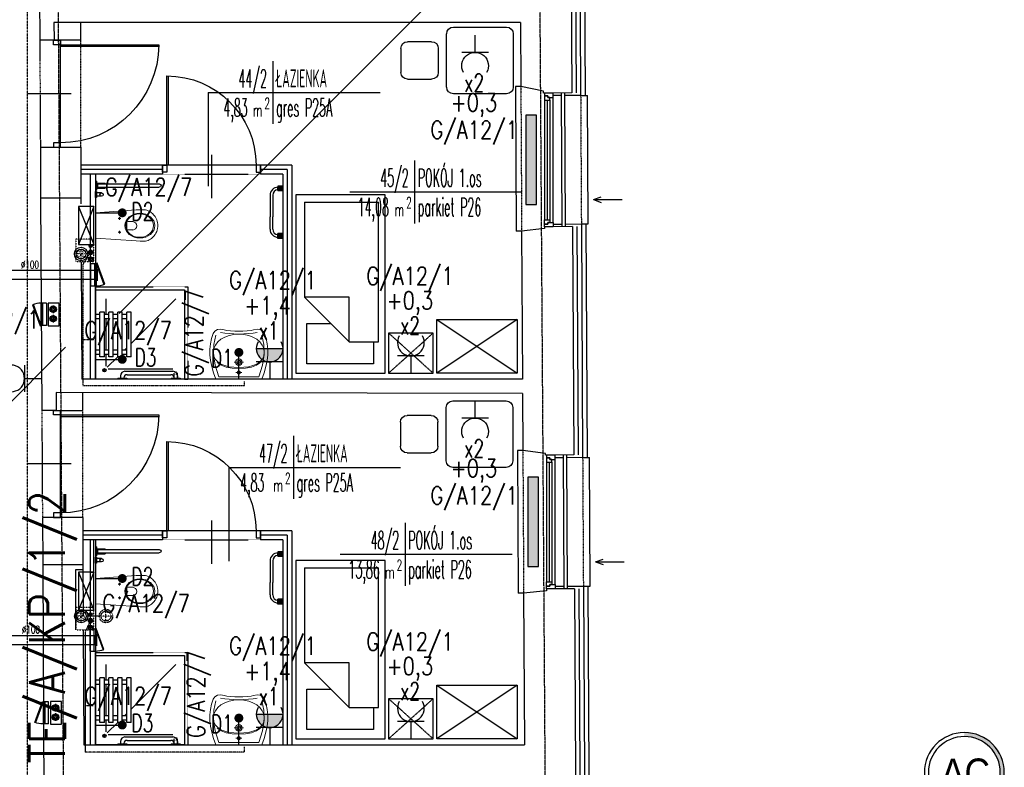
# Model space of a CAD drawing. Header units: inches. Extents: x -145354 to -97635, y 38777 to 78670.
# Tile 157 of 231: x -139025 to -137921, y 59062 to 59901. Entities that reach past the tile are written whole.
import ezdxf
from ezdxf.enums import TextEntityAlignment as Align

# ---------------------------------------------------------------- set-up
doc = ezdxf.new("R2010")
doc.units = ezdxf.units.IN
doc.header["$MEASUREMENT"] = 0
for name, pattern in [('00-inst$0$DASHDOT', [1, 0.5, -0.25, 0, -0.25]), ('CENTER', [2, 1.25, -0.25, 0.25, -0.25]), ('DASHDOT', [1, 0.5, -0.25, 0, -0.25]), ('DASHED', [0.75, 0.5, -0.25]), ('DASHED2', [0.375, 0.25, -0.125]), ('DIVIDE', [31.75, 12.7, -6.35, 0, -6.35, 0, -6.35])]:
    doc.linetypes.add(name, pattern=pattern)
doc.layers.get('0').update_dxf_attribs({"color": 101})
for name, color, linetype in [('Drz---drzwi', 5, 'Continuous'), ('E-OPIS_POM', 6, 'Continuous'), ('E35', 6, 'Continuous'), ('E50', 3, 'Continuous'), ('Fas-balustrada-widok', 64, 'Continuous'), ('Ins-kan', 54, 'Continuous'), ('Ins-went', 141, 'Continuous'), ('Ins-went-opis', 141, 'Continuous'), ('Ins-wod', 152, 'Continuous'), ('Mco-piony', 10, 'Continuous'), ('Mks-podwieszona', 230, 'DASHED'), ('Mw-wc-rury', 160, 'DASHDOT'), ('Mwk-odnośniki', 8, 'Continuous'), ('Okn---okna', 5, 'Continuous'), ('Os-osie glowne', 8, 'CENTER'), ('Os-osie-opis', 8, 'Continuous'), ('piony_K_nr', 240, 'Continuous'), ('Sc-cegla pelna', 32, 'Continuous'), ('Sc-gazobeton', 45, 'Continuous'), ('Sc-gk', 120, 'Continuous'), ('Sc-gk-hatch', 8, 'Continuous'), ('Sc-izolacja term-obrys', 132, 'Continuous'), ('Sc-izolacja term-styropian', 151, 'STYROPIAN-KA'), ('Sc-nad', 5, 'DASHED2'), ('Sc-nadproza kon', 5, 'DASHED2'), ('stelaż_wc', 64, 'Continuous'), ('Suf-widok', 8, 'Continuous'), ('W-idok', 9, 'Continuous'), ('W-otwor-strop', 126, 'Continuous'), ('Wyp-grzejniki', 56, 'Continuous'), ('Wyp-meble', 155, 'Continuous'), ('Wyp-sanitar', 131, 'Continuous')]:
    doc.layers.add(name, color=color, linetype=linetype)
doc.styles.add('dwg_opis duży', font='ARIAL.TTF', dxfattribs={"width": 0.9})
doc.styles.add('KA wymiar', font='romans.shx', dxfattribs={"width": 0.6})
doc.styles.add('ROMANS', font='romans', dxfattribs={"width": 0.85})
doc.styles.add('tab-bud$0$ROMANS', font='romans', dxfattribs={"width": 0.7})
doc.styles.add('TYTUL2', font='ARIAL.TTF')
doc.linetypes.add('BATTING', pattern='A,0.0001,-0.1,[134,ltypeshp.shx,S=0.1,R=0,X=-0.1,Y=0],-0.2,[134,ltypeshp.shx,S=0.1,R=180,X=0.1,Y=0],-0.1', length=0.4001)
doc.linetypes.add('STYROPIAN-KA', pattern='A,0.0001,-0.1,[135,ltypeshp.shx,S=0.1,R=0,X=-0.1,Y=0],0,[135,ltypeshp.shx,S=0.1,R=180,X=0.1,Y=0],-0.1', length=0.2001)

# ---------------------------------------------------------------- blocks, each defined once
blk = doc.blocks.new('pow')
for p, q in [((0, 0.523), (0, -0.523)), ((-1.075, 0), (1.78, 0))]:
    blk.add_line(p, q)
at = {"style": 'KA wymiar', "width": 0.6}
for s, height, p in [('2', 0.18, (-0.139, -0.27)), ('m', 0.21, (-0.333, -0.401))]:
    blk.add_text(s, height=height, dxfattribs=at).set_placement(p)
at = {"style": 'KA wymiar'}
for tag, width, p in [('01', 0.7, (-0.131, 0.084)), ('000.00', 0.6, (-0.364, -0.401))]:
    blk.add_attdef(tag, text='', height=0.3, dxfattribs=dict(at, width=width)).set_placement(p, align=Align.RIGHT)
blk.add_attdef('POMIESZCZENIE', (0.071, 0.084), '', height=0.3, dxfattribs=at)
at = {"style": 'KA wymiar', "width": 0.8}
blk.add_attdef('POSADZKA', (0.071, -0.401), '', height=0.3, dxfattribs=at)
blk = doc.blocks.new('g2')
at = {"layer": 'E35'}
blk.add_line((15, 19.3), (-15, 19.3), dxfattribs=at)
blk.add_arc((0, 34.3), 15, 150, 30, dxfattribs=at)
at = {"layer": 'E50'}
blk.add_line((0, 19.3), (0, 0), dxfattribs=at)
blk = doc.blocks.new('G1')
at = {"layer": 'E35'}
blk.add_hatch(color=256, dxfattribs=at).paths.add_polyline_path([(10, 22.85), (-10, 22.85, 1)])
for p, q in [((-10, 22.85), (10, 22.85)), ((10, 12.85), (-10, 12.85))]:
    blk.add_line(p, q, dxfattribs=at)
blk.add_arc((0, 22.85), 10, 150, 30, dxfattribs=at)
at = {"layer": 'E50'}
blk.add_line((0, 12.85), (0, 0), dxfattribs=at)
blk = doc.blocks.new('loz033')
blk.add_lwpolyline([(0, 200), (100, 200), (100, 0), (0, 0)], close=True)
for points in [[(87, 164.8), (87, 189.4), (12.4, 189.4), (12.4, 144.4), (39.4, 144.4)], [(9.8, 114.8), (59.8, 164.8)], [(59.8, 164.8), (59.8, 114.8), (9.8, 114.8)], [(59.8, 164.8), (92.6, 164.8), (92.6, 8.3)], [(9.8, 8.3), (9.8, 114.8)], [(9.8, 8.3), (92.6, 8.3)]]:
    blk.add_lwpolyline(points)
blk = doc.blocks.new('_szafka_nocna')
blk.add_lwpolyline([(-25, 0), (25, 0), (25, -45), (-25, -45)], close=True)
at = {"linetype": 'DASHED2'}
for points in [[(25, 0), (-25, -45)], [(-25, 0), (25, -45)]]:
    blk.add_lwpolyline(points, dxfattribs=at)
blk = doc.blocks.new('_0630_szafa_1os')
blk.add_lwpolyline([(-90, 0), (-90, -60), (0, -60), (0, 0)], close=True)
for points in [[(-90, 0), (0, -60)], [(0, 0), (-90, -60)]]:
    blk.add_lwpolyline(points)
blk = doc.blocks.new('_0630_stolik_wyposazenie')
for p, q in [((-7.5, 37.3), (-67.2, 37.3)), ((-74.7, 29.9), (-74.7, -29.9)), ((0, -29.9), (0, 29.9)), ((-126, -13.5), (-126, 13.5)), ((-118.5, 21), (-91.5, 21)), ((-84, 13.5), (-84, -13.5)), ((-91.5, -21), (-118.5, -21)), ((-67.2, -37.3), (-7.5, -37.3))]:
    blk.add_line(p, q)
for centre, start, end in [((-67.2, 29.9), 90, 180), ((-7.5, 29.9), 0, 90), ((-118.5, 13.5), 90, 180), ((-91.5, 13.5), 0, 90), ((-118.5, -13.5), 180, 270), ((-91.5, -13.5), 270, 0), ((-67.2, -29.9), 180, 270), ((-7.5, -29.9), 270, 0)]:
    blk.add_arc(centre, 7.47, start, end)
blk = doc.blocks.new('_0630_BRODZIK_NIEPELNOSPRAWNI')
for p, q in [((27.5, -5), (27.5, 0)), ((32.5, -5), (32.5, 0)), ((25, -10), (25, -5)), ((25, -5), (75, -5)), ((25, -10), (75, -10)), ((27.5, -15), (27.5, -10)), ((32.5, -15), (32.5, -10)), ((67.5, -5), (67.5, 0)), ((67.5, -15), (67.5, -10)), ((72.5, -5), (72.5, 0)), ((72.5, -15), (72.5, -10)), ((75, -10), (75, -5)), ((11.2, -86.7), (11.2, -14.3)), ((25, -25), (13.3, -13.3)), ((27.5, -11.6), (14.6, -11.6)), ((25, -20), (25, -15)), ((25, -15), (75, -15)), ((25, -20), (75, -20)), ((27.5, -25), (27.5, -20)), ((67.5, -11.6), (32.5, -11.6)), ((32.5, -25), (32.5, -20)), ((67.5, -25), (67.5, -20)), ((90, -11.6), (72.5, -11.6)), ((72.5, -25), (72.5, -20)), ((75, -20), (75, -15)), ((1, -25), (0, -25)), ((1, -25), (1, -35)), ((3.8, -28.1), (1, -28.1)), ((1.5, -31.9), (1, -31.9)), ((8.8, -33.1), (8.8, -86.9)), ((25, -30), (25, -25)), ((25, -25), (75, -25)), ((25, -30), (75, -30)), ((27.5, -35), (27.5, -30)), ((32.5, -35), (32.5, -30)), ((32.5, -35), (32.5, -30)), ((32.5, -32.5), (32.5, -32.5)), ((35, -35), (32.5, -32.5)), ((67.5, -35), (67.5, -30)), ((72.5, -35), (72.5, -30)), ((75, -30), (75, -25)), ((1, -35), (0, -35)), ((5, -35.4), (5, -84.6)), ((25, -40), (25, -35)), ((25, -35), (75, -35)), ((25, -40), (75, -40)), ((90, -90), (40, -40)), ((75, -40), (75, -35)), ((1, -85), (0, -85)), ((1, -85), (1, -95)), ((1, -88.1), (6.9, -88.1)), ((1.5, -88.1), (1, -88.1)), ((1, -91.9), (6.9, -91.9)), ((3.8, -91.9), (1, -91.9))]:
    blk.add_line(p, q)
blk.add_lwpolyline([(0, 0), (100, 0), (100, -100), (0, -100)], close=True)
at = {"linetype": 'DASHED', "ltscale": 0.5}
blk.add_lwpolyline([(103.5, 0), (103.5, -103.5), (0, -103.5)], dxfattribs=at)
for points in [[(100, 0), (103.5, 0)], [(1, -95), (0, -95)], [(0, -100), (0, -103.5)]]:
    blk.add_lwpolyline(points)
at = {"const_width": 0.35}
blk.add_lwpolyline([(6.9, -88.1, 1), (6.9, -91.9, 1)], format="xyb", close=True, dxfattribs=at)
for radius in [1.9, 0.901]:
    blk.add_circle((10, -10), radius)
for centre, radius, start, end in [((1.5, -35.4), 3.5, 0, 90), ((3.8, -33.1), 5, 0, 90), ((1.5, -84.6), 3.5, 270, 0), ((3.8, -86.9), 5, 270, 0)]:
    blk.add_arc(centre, radius, start, end)
blk = doc.blocks.new('_0630_UMYWALKA_NIEPEŁNOSPRAWNY')
at = {"lineweight": 0}
for points in [[(0, -54), (4.6, -54), (9.4, -54.3), (13.6, -54.7), (16.5, -55.3), (20.4, -56), (24, -55.6), (26.9, -54), (28.9, -51.1), (30.7, -45.5), (31.9, -39.7), (32.5, -33.6), (32.4, -27.4), (31.7, -20.9), (30.3, -14.2), (28.4, -7.2), (25.8, 0), (0, 0), (-25.8, 0), (-28.4, -7.2), (-30.3, -14.2), (-31.7, -20.9), (-32.4, -27.4), (-32.5, -33.6), (-31.9, -39.7), (-30.7, -45.5), (-28.9, -51.1), (-26.9, -54), (-24, -55.6), (-20.4, -56), (-16.5, -55.3), (-13.6, -54.7), (-9.4, -54.3), (-4.6, -54), (0, -54)], [(0, -5.7), (0.7, -5.9), (1.2, -6.2), (1.6, -6.8), (1.8, -7.5), (1.6, -8.2), (1.2, -8.7), (0.7, -9.1), (0, -9.2), (-0.7, -9.1), (-1.2, -8.7), (-1.6, -8.2), (-1.8, -7.5), (-1.6, -6.8), (-1.2, -6.2), (-0.7, -5.9), (0, -5.7)], [(0, -15.3), (1.5, -15.6), (2.7, -16.4), (3.5, -17.6), (3.8, -19), (3.5, -20.5), (2.7, -21.7), (1.5, -22.5), (0, -22.8), (-1.5, -22.5), (-2.7, -21.7), (-3.5, -20.5), (-3.8, -19), (-3.5, -17.6), (-2.7, -16.4), (-1.5, -15.6), (0, -15.3)], [(0, -16.7), (0.9, -16.9), (1.6, -17.4), (2.1, -18.1), (2.3, -19), (2.1, -19.9), (1.6, -20.6), (0.9, -21.1), (0, -21.3), (-0.9, -21.1), (-1.6, -20.6), (-2.1, -19.9), (-2.3, -19), (-2.1, -18.1), (-1.6, -17.4), (-0.9, -16.9), (0, -16.7)]]:
    blk.add_lwpolyline(points, close=True, dxfattribs=at)
for points in [[(25.7, -49.3), (28.1, -39), (28.5, -27.7), (26.6, -15.6), (22.5, -2.8), (0, -2.8), (-22.5, -2.8), (-26.6, -15.6), (-28.5, -27.7), (-28.1, -39), (-25.7, -49.3)], [(-3.3, -7.5), (3.3, -7.5)], [(0, -10.7), (0, -4.2)], [(-28.4, -30.1), (-27.9, -25.8), (-26.2, -22.2), (-23.5, -19.3), (-20, -16.9), (-15.8, -15.2), (-10.9, -14), (-5.6, -13.3), (0.1, -13), (5.7, -13.3), (11.1, -14), (15.9, -15.2), (20.1, -16.9), (23.6, -19.3), (26.3, -22.2), (28, -25.8), (28.6, -30.1)], [(-24.3, -18.7), (-19.8, -15.7), (-14, -13.6), (-7.3, -12.4), (0.1, -12), (7.4, -12.4), (14.1, -13.6), (19.9, -15.7), (24.4, -18.7)], [(5.3, -19), (-5.3, -19)], [(0, -24.3), (0, -13.8)], [(-28.4, -30.1), (-27.9, -34.4), (-26.2, -38.3), (-23.5, -41.8), (-20, -44.8), (-15.8, -47.2), (-11, -49), (-5.7, -50.2), (0, -50.6), (5.7, -50.2), (11, -49), (15.8, -47.2), (20.1, -44.8), (23.6, -41.8), (26.3, -38.3), (28, -34.4), (28.6, -30.1)], [(20.6, -52.5), (15.9, -51.6), (10.9, -51.1), (5.5, -50.7), (0, -50.5), (-5.5, -50.7), (-10.8, -51.1), (-15.9, -51.6), (-20.6, -52.5)]]:
    blk.add_lwpolyline(points, dxfattribs=at)
at = {"lineweight": 0, "const_width": 0.282}
for points in [[(-0.1, -20.4), (-0.1, -20.4)], [(-0.1, -21.4), (-0.1, -21.4)]]:
    blk.add_lwpolyline(points, dxfattribs=at)
blk = doc.blocks.new('_0630_DRZWI_100')
at = {"ltscale": 25}
for p, q in [((-4, -5), (-4, 0)), ((-4, 0), (-4, -5)), ((4, 0), (-4, 0)), ((4, -5), (4, 0)), ((4, -5), (4, 0)), ((-4, -105), (-4, -5)), ((-4, -5), (4, -5)), ((-15.7, -55), (32.9, -55)), ((-4, -105), (4, -105)), ((-4, -110), (-4, -105)), ((4, -110), (-4, -110)), ((4, -105), (4, -110)), ((4, -105), (4, -110))]:
    blk.add_line(p, q, dxfattribs=at)
at = {"ltscale": 7}
for p, q in [((-4, -5), (-104, -5)), ((-4, -6.8), (-104, -6.8))]:
    blk.add_line(p, q, dxfattribs=at)
blk.add_arc((-4, -5), 100, 180, 270)
blk = doc.blocks.new('_GJKHGJ')
at = {"ltscale": 25}
for p, q in [((-8, -5), (-8, 0)), ((-8, 0), (-8, -5)), ((0, 0), (-8, 0)), ((0, -5), (0, 0)), ((0, -5), (0, 0)), ((-8, -115), (-8, -5)), ((-8, -5), (0, -5)), ((-19.7, -60), (28.9, -60)), ((-8, -115), (0, -115)), ((-8, -120), (-8, -115)), ((0, -120), (-8, -120)), ((0, -115), (0, -120)), ((0, -115), (0, -120))]:
    blk.add_line(p, q, dxfattribs=at)
at = {"ltscale": 7}
for p, q in [((-8, -5), (-118, -5)), ((-8, -6.8), (-118, -6.8))]:
    blk.add_line(p, q, dxfattribs=at)
blk.add_arc((-8, -5), 110, 180, 270)
blk = doc.blocks.new('ramiak_okna')
at = {"layer": 'Okn---okna'}
for p, q in [((145, 10), (5, 10)), ((8, 6), (142, 6)), ((8, 3), (142, 3)), ((8, 0), (142, 0))]:
    blk.add_line(p, q, dxfattribs=at)
for points in [[(5, 10), (0, 10), (0, 0), (3, 0), (3, 4), (5, 4)], [(8, 6), (5, 6), (5, 4), (3, 4), (3, 0), (5, 0), (8, 0)], [(142, 6), (145, 6), (145, 4), (147, 4), (147, 0), (145, 0), (142, 0)], [(145, 10), (150, 10), (150, 0), (147, 0), (147, 4), (145, 4)]]:
    blk.add_lwpolyline(points, close=True, dxfattribs=at)
blk = doc.blocks.new('_gslkflhklgj')
at = {"linetype": '00-inst$0$DASHDOT', "ltscale": 5}
for p, q in [((7.5, 0), (-7.5, 0)), ((0, -7.5), (0, 7.5))]:
    blk.add_line(p, q, dxfattribs=at)
for radius in [7.5, 5.5]:
    blk.add_circle((0, 0), radius)
blk = doc.blocks.new('_0630_WC_NIEPEŁNOSPRAWNY')
at = {"lineweight": 0}
for p, q in [((-14.3, 0), (-17.5, -45.7)), ((-14.3, 0), (14.3, 0)), ((14.3, 0), (17.2, -45.7)), ((-8, -27), (-9.4, -27)), ((-8, -27), (-8, -25.5)), ((-8, -27), (-6.5, -27)), ((-8, -27), (-8, -28.4)), ((7.5, -27), (6.1, -27)), ((7.5, -27), (7.5, -25.5)), ((7.5, -27), (9, -27)), ((7.5, -27), (7.5, -28.4)), ((-4.4, -36.5), (-4.4, -41.8)), ((-3.5, -35.2), (4, -35.2)), ((4.9, -36.5), (4.9, -41.8)), ((-17.5, -45.7), (-17.8, -50.1)), ((-17.8, -50.1), (-17.8, -54.7)), ((-17.8, -54.7), (-17.5, -56.1)), ((17.2, -45.7), (17.5, -50.1)), ((17.5, -50.1), (17.5, -54.7)), ((17.5, -54.7), (17.5, -56.1)), ((-17.5, -56.1), (-17.1, -57.5)), ((-17.1, -57.5), (-16.6, -58.9)), ((-16.6, -58.9), (-16, -60.3)), ((-16, -60.3), (-15.2, -61.6)), ((-15.2, -61.6), (-14.4, -62.8)), ((-14.4, -62.8), (-13.4, -64)), ((-13.4, -64), (-11.8, -65.6)), ((-11.8, -65.6), (-10, -66.9)), ((11.8, -65.6), (10, -66.9)), ((13.4, -64), (11.8, -65.6)), ((14.4, -62.8), (13.4, -64)), ((15.2, -61.6), (14.4, -62.8)), ((16, -60.3), (15.2, -61.6)), ((16.6, -58.9), (16, -60.3)), ((17.1, -57.5), (16.6, -58.9)), ((17.5, -56.1), (17.1, -57.5)), ((-10, -66.9), (-8.7, -67.7)), ((-8.7, -67.7), (-6.5, -68.8)), ((-6.5, -68.8), (-5.1, -69.2)), ((-5.1, -69.2), (-3, -69.7)), ((-3, -69.7), (-1.5, -69.9)), ((-1.5, -69.9), (0, -70)), ((1.5, -69.9), (0, -70)), ((3, -69.7), (1.5, -69.9)), ((5.1, -69.2), (3, -69.7)), ((6.5, -68.8), (5.1, -69.2)), ((8.7, -67.7), (6.5, -68.8)), ((10, -66.9), (8.7, -67.7))]:
    blk.add_line(p, q, dxfattribs=at)
for centre, radius, start, end in [((-3.2, -36.4), 1.2, 102.2339, 185.8899), ((0.3, -41.5), 4.7, 182.8022, 357.1978), ((3.7, -36.4), 1.2, 354.1101, 77.7661)]:
    blk.add_arc(centre, radius, start, end, dxfattribs=at)
for centre, major_axis, ratio in [((0.1, -49.8), (0, -16.8), 0.823529), ((0.1, -49.5), (0, -15.5), 0.845174)]:
    blk.add_ellipse(centre, major_axis=major_axis, ratio=ratio, dxfattribs=at)
for centre in [(-8, -27), (7.5, -27)]:
    blk.add_ellipse(centre, major_axis=(0.599, 0.599), ratio=1, start_param=5.497787, end_param=11.780972, dxfattribs=at)
blk = doc.blocks.new('_0630_BARIERKA_NIEPEŁNOSPRAWNY')
for p, q in [((0, 13.3), (0, 6.7)), ((1, 13.3), (0, 13.3)), ((1, 6.7), (1, 13.3)), ((1, 8.1), (1, 11.9)), ((6.9, 11.9), (1, 11.9)), ((1, 6.7), (0, 6.7)), ((0, -5), (0, 5)), ((6.9, 8.1), (1, 8.1)), ((1, -5), (1, 5)), ((1, 2.9), (11, 2.9)), ((1, 1.9), (71.6, 1.9)), ((1, 0.6), (1, -0.4)), ((2.7, 1.9), (2.7, -1.9)), ((11, 1.9), (11, 2.9)), ((1, -1.9), (71.6, -1.9)), ((1, -1.9), (11, -1.9)), ((1, -2.9), (11, -2.9)), ((11, -1.9), (11, -2.9))]:
    blk.add_line(p, q)
for points in [[(1, 5), (0, 5)], [(1, -5), (0, -5)]]:
    blk.add_lwpolyline(points)
for centre, start, end in [((6.9, 10), 90, 270), ((6.9, 10), 90, 270), ((6.9, 10), 270, 90), ((71.6, 0), 270, 90)]:
    blk.add_arc(centre, 1.9, start, end)
blk = doc.blocks.new('0630_STRZAŁKA')
at = {"ltscale": 0.5}
for points in [[(0, 0), (-3, -8.6)], [(0, 0), (0, -32.4)], [(0, 0), (3, -8.6)]]:
    blk.add_lwpolyline(points, dxfattribs=at)
blk = doc.blocks.new('grzejnik_100')
at = {"layer": 'Wyp-grzejniki'}
h = blk.add_hatch(dxfattribs=at)
h.set_pattern_fill('DOTS', color=256, scale=0.5, style=0)
h.set_pattern_definition([(0, (-77492.90915, 37823.9399), (0.396875, 0.79375), [0, -0.79375])])
h.paths.add_polyline_path([(0, -100), (12, -100), (12, 0), (0, 0)])
blk.add_lwpolyline([(12, 0), (0, 0), (0, -100), (12, -100)], close=True, dxfattribs=at)
blk = doc.blocks.new('_opis_osi')
blk.add_hatch(color=256).paths.add_polyline_path([(32, -32), (28.8, -32, -1), (-28.8, -32), (-32, -32, 1)])
for radius in [32, 28.8]:
    blk.add_circle((0, -32), radius)
at = {"style": 'dwg_opis duży', "width": 0.9}
blk.add_attdef('AXNAMEV', text='', height=22.4, rotation=90, dxfattribs=at).set_placement((0, -32), align=Align.MIDDLE_CENTER)
blk = doc.blocks.new('pco')
at = {"layer": 'Mco-piony', "color": 9, "linetype": 'DASHDOT', "ltscale": 3}
for p, q in [((-2604.8, -19.8), (-2604.8, -8.9)), ((-2599.4, -14.3), (-2610.3, -14.3))]:
    blk.add_line(p, q, dxfattribs=at)
at = {"layer": 'Mco-piony', "color": 9}
blk.add_circle((-2604.8, -14.3), 4.53, dxfattribs=at)
at = {"layer": 'Mco-piony'}
blk.add_circle((-2604.8, -14.3), 3.2, dxfattribs=at)
at = {"layer": 'Mco-piony', "color": 8}
blk.add_circle((-2604.8, -14.3), 2.6, dxfattribs=at)
blk = doc.blocks.new('rewizja')
at = {"layer": 'Wyp-meble'}
for p, q in [((-25, 6), (-25, 0)), ((-25, 6), (0, 6)), ((-25, 4), (-25, 2)), ((0, 2), (-25, 2)), ((0, 6), (0, 0)), ((0, 0), (-25, 0))]:
    blk.add_line(p, q, dxfattribs=at)
blk.add_lwpolyline([(-23.2, -9.5), (0.3, -0.9), (0, 0), (-23.5, -8.6)], close=True, dxfattribs=at)
blk.add_arc((0, 0), 25, 180, 202.2924, dxfattribs=at)
blk = doc.blocks.new('pion_woda')
at = {"layer": 'Ins-wod'}
for p, q in [((3, 0), (-3, 0)), ((0, 3), (0, -3))]:
    blk.add_line(p, q, dxfattribs=at)
for radius in [2.55, 2]:
    blk.add_circle((0, 0), radius, dxfattribs=at)
blk = doc.blocks.new('pion_mały')
at = {"layer": 'Ins-wod'}
for p, q in [((0, 2.1), (0, -2.1)), ((2.1, 0), (-2.1, 0))]:
    blk.add_line(p, q, dxfattribs=at)
for radius in [1.79, 1.4]:
    blk.add_circle((0, 0), radius, dxfattribs=at)
blk = doc.blocks.new('WW_piony')
for name, p in [('pion_mały', (0, 0)), ('pion_woda', (7.2, 0.1)), ('pion_woda', (14.9, 0.1))]:
    blk.add_blockref(name, p)
blk = doc.blocks.new('g-1')
at = {"layer": 'Wyp-grzejniki', "ltscale": 10}
h = blk.add_hatch(color=256, dxfattribs=at)
h.paths.add_polyline_path([(0, 0), (-5.4, 0), (-5.4, -5.4), (0, -5.4)])
edge = h.paths.add_edge_path(flags=16)
edge.add_line((-5.4, -4.2), (-5.4, -1.2))
blk.add_hatch(color=256, dxfattribs=at).paths.add_polyline_path([(0, -58.6), (0, -53.2), (-5.4, -53.2), (-5.4, -58.6)])
at = {"layer": 'Wyp-grzejniki'}
for p, q in [((-5.4, 0), (-5.4, -5.4)), ((0, 0), (-5.4, 0)), ((0, 0), (0, -5.4)), ((-14.3, -10.2, 0), (-14.3, -34.3, 0)), ((-11.3, -10.2, 0), (-11.3, -34.3, 0)), ((-5.4, -4.2), (-5.4, -1.2)), ((-5.4, -1.2), (-5.4, -4.2)), ((0, -5.4), (-5.4, -5.4)), ((-14.3, -48.4, 0), (-14.3, -34.3, 0)), ((-11.3, -48.4, 0), (-11.3, -34.3, 0)), ((0, -53.2), (-5.4, -53.2)), ((-5.4, -58.6), (-5.4, -53.2)), ((-5.4, -57.4), (-5.4, -54.4)), ((0, -58.6), (0, -53.2)), ((0, -58.6), (-5.4, -58.6))]:
    blk.add_line(p, q, dxfattribs=at)
for centre, radius, start, end in [((-5.3, -10.2, 0), 9, 90.5974, 180), ((-5.3, -10.2, 0), 6, 90.8961, 180), ((-5.3, -48.4, 0), 9, 180, 269.4026), ((-5.3, -48.4, 0), 6, 180, 269.1039)]:
    blk.add_arc(centre, radius, start, end, dxfattribs=at)

msp = doc.modelspace()

# ---------------------------------------------------------------- linework, layer by layer
at = {"layer": 'E-OPIS_POM'}
for p, q in [((-138813.88, 59818.97), (-138813.88, 59713.79)), ((-138790.81, 59398.56), (-138790.81, 59293.37))]:
    msp.add_line(p, q, dxfattribs=at)
at = {"layer": 'E35'}
for p, q in [((-138913.49, 59571.32), (-138348.23, 60136.59)), ((-138940.14, 59684.05), (-138910.14, 59684.05)), ((-139232.19, 59274.79), (-138973.57, 59533.41)), ((-138940.14, 59519.75), (-138910.14, 59519.75)), ((-138779.37, 59497.54), (-138779.37, 59527.54)), ((-138940.14, 59274.05), (-138910.14, 59274.05)), ((-138940.14, 59109.75), (-138910.14, 59109.75)), ((-138779.37, 59087.54), (-138779.37, 59117.54))]:
    msp.add_line(p, q, dxfattribs=at)
at = {"layer": 'E35', "const_width": 5}
for points in [[(-138910.14, 59686.55, -1), (-138910.14, 59681.55, -1)], [(-138779.37, 59530.04, 1), (-138779.37, 59525.04, 1)], [(-138910.14, 59522.25, -1), (-138910.14, 59517.25, -1)], [(-138910.14, 59276.55, -1), (-138910.14, 59271.55, -1)], [(-138779.37, 59120.04, 1), (-138779.37, 59115.04, 1)], [(-138910.14, 59112.25, -1), (-138910.14, 59107.25, -1)]]:
    msp.add_lwpolyline(points, format="xyb", close=True, dxfattribs=at)
at = {"layer": 'Fas-balustrada-widok'}
for p, q in [((-138418.23, 59818.48), (-138417.4, 59668.48)), ((-138414.23, 59818.5), (-138413.4, 59668.5)), ((-138415.99, 59412.48), (-138415.16, 59262.48)), ((-138411.99, 59412.5), (-138411.16, 59262.5))]:
    msp.add_line(p, q, dxfattribs=at)
at = {"layer": 'Ins-kan', "linetype": 'DASHED2', "ltscale": 0.3}
for p, q in [((-138920.88, 59231.95), (-138935.88, 59231.95)), ((-138928.38, 59224.45), (-138928.38, 59239.45))]:
    msp.add_line(p, q, dxfattribs=at)
for radius in [7.5, 5.5]:
    msp.add_circle((-138928.38, 59231.95), radius, dxfattribs=at)
at = {"layer": 'Ins-went'}
for p, q in [((-139065.13, 59619.67), (-138940.13, 59619.67)), ((-138940.13, 59619.67), (-138940.13, 59609.67)), ((-138940.13, 59609.67), (-138940.13, 59619.67)), ((-138940.13, 59619.67), (-138938.13, 59619.67)), ((-138938.13, 59621.42), (-138938.13, 59607.92)), ((-139065.13, 59609.67), (-138940.13, 59609.67)), ((-138940.13, 59609.67), (-138938.13, 59609.67)), ((-139065.63, 59210.17), (-138940.13, 59210.17)), ((-138941.13, 59210.17), (-138941.13, 59200.17)), ((-138941.13, 59200.17), (-138941.13, 59210.17)), ((-138941.13, 59210.17), (-138939.13, 59210.17)), ((-138939.13, 59211.92), (-138939.13, 59198.42)), ((-139065.63, 59200.17), (-138940.13, 59200.17)), ((-138941.13, 59200.17), (-138939.13, 59200.17))]:
    msp.add_line(p, q, dxfattribs=at)
at = {"layer": 'Mks-podwieszona', "linetype": 'Continuous'}
msp.add_line((-138933.88, 59231.95), (-138950.62, 59231.95), dxfattribs=at)
at = {"layer": 'Mw-wc-rury', "ltscale": 0.8}
for p, q in [((-138945.4, 59639.73), (-138954.18, 59626.53)), ((-138954.18, 59626.53), (-138954.18, 59490.49)), ((-138942.01, 59541.49), (-138954.18, 59541.49)), ((-138954.18, 59490.49), (-138772.92, 59490.49)), ((-138772.92, 59490.49), (-138772.92, 59494.94)), ((-138946.78, 59225.06), (-138951.84, 59213.93)), ((-138951.84, 59213.93), (-138951.84, 59079.41)), ((-138951.84, 59213.16), (-138951.84, 59079.41)), ((-138942.72, 59131.23), (-138951.84, 59131.23)), ((-138773.27, 59079.41), (-138951.84, 59079.41)), ((-138773.27, 59085.34), (-138773.27, 59079.41))]:
    msp.add_line(p, q, dxfattribs=at)
at = {"layer": 'Mwk-odnośniki', "linetype": 'Continuous'}
for points in [[(-138992.98, 59557.49), (-138981.01, 59557.49), (-138981.01, 59582.94), (-138992.98, 59582.94)], [(-138990.36, 59110.72), (-138978.38, 59110.72), (-138978.38, 59136.17), (-138990.36, 59136.17)]]:
    msp.add_lwpolyline(points, close=True, dxfattribs=at)
at = {"layer": 'Os-osie glowne'}
for p, q in [((-138968.49, 57943.12), (-138996.29, 62104.61)), ((-138428.47, 57943.12), (-138456.28, 62104.61))]:
    msp.add_line(p, q, dxfattribs=at)
at = {"layer": 'Sc-cegla pelna'}
for p, q in [((-139003.85, 60111.54), (-139002.56, 59877.54)), ((-138463.66, 59897.54), (-138986.68, 59897.54)), ((-138986.68, 59897.54), (-138986.56, 59877.54)), ((-138463.66, 59897.54), (-138463.27, 59825.54)), ((-138986.54, 59877.54), (-139002.56, 59877.54)), ((-138956.58, 59700.54), (-139001.58, 59700.54)), ((-139001.58, 59700.54), (-139000.27, 59462.54)), ((-138462.37, 59663.55), (-138461.46, 59497.54)), ((-138956.18, 59628.87), (-138955.46, 59497.54)), ((-138461.44, 59497.54), (-138955.46, 59497.54)), ((-138461.37, 59481.54), (-138984.38, 59482.54)), ((-138984.38, 59482.54), (-138984.27, 59462.54)), ((-138461.37, 59481.54), (-138461.02, 59417.74)), ((-138984.27, 59462.54), (-139000.27, 59462.54)), ((-138954.32, 59289.54), (-138999.32, 59289.54)), ((-138962.14, 59283.96), (-138954.29, 59284.01)), ((-138962.14, 59216.35), (-138962.14, 59283.96)), ((-138953.2, 59087.54), (-138459.19, 59087.54))]:
    msp.add_line(p, q, dxfattribs=at)
for points in [[(-138407.64, 60075.52), (-138406.23, 59818.54)], [(-138406.23, 59818.54), (-138437.74, 59818.37), (-138437.75, 59820.37), (-138463.27, 59825.54)], [(-138956.58, 59700.54), (-138956.54, 59694.08)], [(-138405.4, 59668.54), (-138436.91, 59668.37), (-138436.9, 59666.37), (-138462.37, 59663.55)], [(-138405.4, 59668.54), (-138403.99, 59412.54)], [(-138403.99, 59412.54), (-138435.5, 59412.37), (-138435.51, 59414.37), (-138461.01, 59417.54)], [(-138999.32, 59289.54), (-138997.88, 59029.54)], [(-138954.32, 59289.54), (-138954, 59231.72)], [(-138403.16, 59262.54), (-138434.68, 59262.37), (-138434.66, 59260.37), (-138460.16, 59257.55), (-138459.19, 59087.54)], [(-138403.16, 59262.54), (-138401.65, 58989.57)], [(-138953.91, 59216.35), (-138953.2, 59087.54)]]:
    msp.add_lwpolyline(points, dxfattribs=at)
at = {"layer": 'Sc-gazobeton'}
for p, q in [((-138956.58, 59877.54), (-138956.58, 59897.54)), ((-138956.58, 59877.54), (-138986.54, 59877.54)), ((-139001.9, 59757.54), (-138956.58, 59757.54)), ((-139001.9, 59757.54), (-139001.58, 59700.54)), ((-138956.58, 59757.54), (-138956.58, 59700.54)), ((-138954.31, 59462.54), (-138954.28, 59482.48)), ((-138984.27, 59462.54), (-138954.31, 59462.54)), ((-138954.32, 59342.54), (-138999.61, 59342.54)), ((-138999.61, 59342.54), (-138999.32, 59289.54)), ((-138954.32, 59342.54), (-138954.32, 59317.54)), ((-138954.32, 59317.54), (-138954.32, 59289.54))]:
    msp.add_line(p, q, dxfattribs=at)
at = {"layer": 'Sc-gk'}
for p, q in [((-138865.14, 59737.54), (-138956.58, 59737.54)), ((-138865.14, 59727.54), (-138956.58, 59727.54)), ((-138946.14, 59727.54), (-138946.14, 59497.54)), ((-138940.14, 59727.54), (-138940.14, 59497.54)), ((-138865.14, 59737.54), (-138865.14, 59727.54)), ((-138720.14, 59737.54), (-138755.14, 59737.54)), ((-138755.14, 59737.54), (-138755.14, 59727.54)), ((-138730.14, 59727.54), (-138755.14, 59727.54)), ((-138730.14, 59727.54), (-138730.14, 59497.54)), ((-138720.14, 59737.54), (-138720.14, 59497.54)), ((-138865.14, 59327.54), (-138954.32, 59327.54)), ((-138865.14, 59327.54), (-138865.14, 59317.54)), ((-138720.14, 59327.54), (-138755.14, 59327.54)), ((-138755.14, 59327.54), (-138755.14, 59317.54)), ((-138720.14, 59327.54), (-138720.14, 59087.54)), ((-138865.14, 59317.54), (-138954.32, 59317.54)), ((-138946.14, 59317.54), (-138946.14, 59087.54)), ((-138940.14, 59317.54), (-138940.14, 59087.54)), ((-138730.14, 59317.54), (-138755.14, 59317.54)), ((-138730.14, 59317.54), (-138730.14, 59087.54))]:
    msp.add_line(p, q, dxfattribs=at)
at = {"layer": 'Sc-gk-hatch', "linetype": 'BATTING', "ltscale": 0.22}
for p, q in [((-138865.14, 59732.54), (-138956.58, 59732.54)), ((-138725.14, 59732.54), (-138755.14, 59732.54)), ((-138725.14, 59732.54), (-138725.14, 59497.54)), ((-138865.14, 59322.54), (-138954.32, 59322.54)), ((-138725.14, 59322.54), (-138755.14, 59322.54)), ((-138725.14, 59322.54), (-138725.14, 59087.54))]:
    msp.add_line(p, q, dxfattribs=at)
at = {"layer": 'Sc-izolacja term-obrys'}
for points in [[(-138415.66, 60078.47), (-138397.66, 60078.57), (-138396.21, 59815.6), (-138414.21, 59815.5)], [(-138418.21, 59815.48), (-138426.91, 59815.43)], [(-138426.91, 59671.43), (-138417.41, 59671.48)], [(-138413.41, 59671.5), (-138395.42, 59671.6), (-138393.97, 59409.6), (-138411.97, 59409.5)], [(-138415.97, 59409.48), (-138424.68, 59409.43)], [(-138424.68, 59265.43), (-138415.18, 59265.48)], [(-138411.18, 59265.5), (-138393.18, 59265.6), (-138391.64, 58986.62), (-138409.64, 58986.53)]]:
    msp.add_lwpolyline(points, dxfattribs=at)
at = {"layer": 'Sc-izolacja term-styropian', "linetype": 'BATTING', "ltscale": 0.25}
for points in [[(-138402.64, 60075.55), (-138401.23, 59818.57)], [(-138400.4, 59668.57), (-138398.99, 59412.57)], [(-138398.16, 59262.57), (-138396.65, 58989.6)]]:
    msp.add_lwpolyline(points, dxfattribs=at)
at = {"layer": 'Sc-nad'}
for p, q in [((-138865.14, 59727.54), (-138755.14, 59727.54)), ((-138865.14, 59317.54), (-138755.14, 59317.54))]:
    msp.add_line(p, q, dxfattribs=at)
at = {"layer": 'Sc-nadproza kon', "linetype": 'DASHDOT', "ltscale": 0.5}
for p, q in [((-138396.21, 59815.6), (-138395.42, 59671.6)), ((-138393.97, 59409.6), (-138393.18, 59265.6))]:
    msp.add_line(p, q, dxfattribs=at)
at = {"layer": 'Sc-nadproza kon', "ltscale": 4}
for points in [[(-139002.56, 59877.54), (-139001.9, 59757.54)], [(-139000.27, 59462.54), (-138999.61, 59342.54)]]:
    msp.add_lwpolyline(points, dxfattribs=at)
at = {"layer": 'Sc-nadproza kon', "linetype": 'DASHDOT', "ltscale": 0.5}
for points in [[(-138956.58, 59757.54), (-138956.58, 59877.54)], [(-138463.26, 59825.54), (-138462.37, 59663.55)], [(-138954.32, 59342.54), (-138954.31, 59462.54)], [(-138461.01, 59417.54), (-138460.13, 59257.54)]]:
    msp.add_lwpolyline(points, dxfattribs=at)
at = {"layer": 'stelaż_wc', "ltscale": 5}
for p, q in [((-138942.14, 59691.04), (-138959.14, 59648.54)), ((-138959.14, 59691.04), (-138942.14, 59648.54)), ((-138942.14, 59281.04), (-138959.14, 59238.54)), ((-138959.14, 59281.04), (-138942.14, 59238.54))]:
    msp.add_line(p, q, dxfattribs=at)
for points in [[(-138942.14, 59648.54), (-138942.14, 59691.04), (-138959.14, 59691.04), (-138959.14, 59648.54)], [(-138942.14, 59281.04), (-138942.14, 59317.54), (-138946.14, 59317.54), (-138946.14, 59281.04)], [(-138942.14, 59238.54), (-138942.14, 59281.04), (-138959.14, 59281.04), (-138959.14, 59238.54)]]:
    msp.add_lwpolyline(points, close=True, dxfattribs=at)
at = {"layer": 'Suf-widok', "linetype": 'DIVIDE', "ltscale": 0.02}
msp.add_lwpolyline([(-139016.24, 61051.5), (-139186.65, 61051.5), (-139186.65, 58629.5), (-139016.24, 58629.5)], close=True, dxfattribs=at)
at = {"layer": 'W-idok'}
for p, q in [((-138463.27, 59825.54), (-138469.39, 59825.52)), ((-138463.26, 59825.54), (-138469.38, 59825.52)), ((-138462.37, 59663.55), (-138468.38, 59663.52)), ((-138462.37, 59663.55), (-138468.37, 59663.52)), ((-138461.01, 59417.54), (-138467.14, 59417.52)), ((-138460.13, 59257.54), (-138466.14, 59257.51))]:
    msp.add_line(p, q, dxfattribs=at)
for points in [[(-138392.66, 60078.57), (-138391.21, 59815.6)], [(-138469.38, 59825.52), (-138468.37, 59663.52)], [(-138396.21, 59815.6), (-138388.71, 59815.6)], [(-138395.42, 59671.6), (-138387.92, 59671.6), (-138388.71, 59815.6)], [(-138395.42, 59671.6), (-138387.92, 59671.6)], [(-138390.42, 59671.6), (-138388.97, 59409.6)], [(-138467.14, 59417.52), (-138466.14, 59257.51)], [(-138393.97, 59409.6), (-138386.47, 59409.6)], [(-138393.18, 59265.6), (-138385.68, 59265.6), (-138386.47, 59409.6)], [(-138388.18, 59265.6), (-138386.64, 58986.62)]]:
    msp.add_lwpolyline(points, dxfattribs=at)
at = {"layer": 'W-otwor-strop', "linetype": 'DASHED2', "ltscale": 0.3}
for points in [[(-138942.14, 59654.34), (-138962.14, 59654.34), (-138962.14, 59629.34), (-138942.14, 59629.34)], [(-138942.14, 59241.35), (-138962.14, 59241.35), (-138962.14, 59216.35), (-138942.14, 59216.35)], [(-138942.14, 59241.35), (-138962.14, 59241.35), (-138962.14, 59216.35), (-138942.14, 59216.35)], [(-138942.14, 59241.35), (-138962.14, 59241.35), (-138962.14, 59216.35), (-138942.14, 59216.35)]]:
    msp.add_lwpolyline(points, close=True, dxfattribs=at)

# ---------------------------------------------------------------- block references
for name, p, rotation in [('WW_piony', (-138945.52, 59646.91), 270), ('rewizja', (-138939.24, 59627.17), 90), ('rewizja', (-139001.16, 59557.72), 270), ('WW_piony', (-138945.79, 59233.91), 270), ('rewizja', (-138940.14, 59217.67), 90)]:
    msp.add_blockref(name, p, dxfattribs=dict(rotation=rotation))
at = {"xscale": -1, "rotation": 270}
msp.add_blockref('rewizja', (-138998.78, 59135.94), dxfattribs=at)
at = {"layer": 'Drz---drzwi', "xscale": -1}
for p in [(-138987.25, 59877.54), (-138987.25, 59462.54)]:
    msp.add_blockref('_GJKHGJ', p, dxfattribs=at)
at = {"layer": 'Drz---drzwi', "xscale": -1, "rotation": 90}
for p in [(-138865.14, 59733.54), (-138865.14, 59323.54)]:
    msp.add_blockref('_0630_DRZWI_100', p, dxfattribs=at)
at = {"layer": 'E-OPIS_POM'}
ref = msp.add_blockref('pow', (-138741.3, 59818.97), dxfattribs=dict(at, xscale=67.5, yscale=67.5, zscale=67.5))
ref.add_attrib('000.00', '4,83', dxfattribs={"layer": '0', "height": 20.25, "style": 'KA wymiar', "width": 0.448374}).set_placement((-138769.5, 59791.91), align=Align.RIGHT)
ref.add_attrib('01', '44/2', dxfattribs={"layer": '0', "height": 20.25, "style": 'KA wymiar', "width": 0.448374}).set_placement((-138747.91, 59824.67), align=Align.RIGHT)
ref.add_attrib('POMIESZCZENIE', 'ŁAZIENKA', (-138737.72, 59824.67), dxfattribs={"layer": '0', "height": 20.25, "style": 'KA wymiar', "width": 0.448374})
ref.add_attrib('POSADZKA', 'gres P25A', (-138737.72, 59791.91), dxfattribs={"layer": '0', "height": 20.25, "style": 'KA wymiar', "width": 0.448374})
ref = msp.add_blockref('pow', (-138582.4, 59707.56), dxfattribs=dict(at, xscale=67.5, yscale=67.5, zscale=67.5))
ref.add_attrib('000.00', '14,08', dxfattribs={"layer": '0', "height": 20.25, "style": 'KA wymiar', "width": 0.448374}).set_placement((-138611.14, 59680.49), align=Align.RIGHT)
ref.add_attrib('01', '45/2', dxfattribs={"layer": '0', "height": 20.25, "style": 'KA wymiar', "width": 0.448374}).set_placement((-138589.01, 59713.25), align=Align.RIGHT)
ref.add_attrib('POMIESZCZENIE', 'POKÓJ 1.os', (-138578.82, 59713.25), dxfattribs={"layer": '0', "height": 20.25, "style": 'KA wymiar', "width": 0.448374})
ref.add_attrib('POSADZKA', 'parkiet P26', (-138578.82, 59680.49), dxfattribs={"layer": '0', "height": 20.25, "style": 'KA wymiar', "width": 0.448374})
ref = msp.add_blockref('pow', (-138718.23, 59398.56), dxfattribs=dict(at, xscale=67.5, yscale=67.5, zscale=67.5))
ref.add_attrib('000.00', '4,83', dxfattribs={"layer": '0', "height": 20.25, "style": 'KA wymiar', "width": 0.448374}).set_placement((-138750.8, 59371.5), align=Align.RIGHT)
ref.add_attrib('01', '47/2', dxfattribs={"layer": '0', "height": 20.25, "style": 'KA wymiar', "width": 0.448374}).set_placement((-138724.84, 59404.26), align=Align.RIGHT)
ref.add_attrib('POMIESZCZENIE', 'ŁAZIENKA', (-138714.65, 59404.26), dxfattribs={"layer": '0', "height": 20.25, "style": 'KA wymiar', "width": 0.448374})
ref.add_attrib('POSADZKA', 'gres P25A', (-138714.65, 59371.5), dxfattribs={"layer": '0', "height": 20.25, "style": 'KA wymiar', "width": 0.448374})
ref = msp.add_blockref('pow', (-138593.11, 59301.19), dxfattribs=dict(at, xscale=67.5, yscale=67.5, zscale=67.5))
ref.add_attrib('000.00', '13,86', dxfattribs={"layer": '0', "height": 20.25, "style": 'KA wymiar', "width": 0.448374}).set_placement((-138621.44, 59274.13), align=Align.RIGHT)
ref.add_attrib('01', '48/2', dxfattribs={"layer": '0', "height": 20.25, "style": 'KA wymiar', "width": 0.448374}).set_placement((-138599.72, 59306.89), align=Align.RIGHT)
ref.add_attrib('POMIESZCZENIE', 'POKÓJ 1.os', (-138589.53, 59306.89), dxfattribs={"layer": '0', "height": 20.25, "style": 'KA wymiar', "width": 0.448374})
ref.add_attrib('POSADZKA', 'parkiet P26', (-138589.53, 59274.13), dxfattribs={"layer": '0', "height": 20.25, "style": 'KA wymiar', "width": 0.448374})
at = {"layer": 'E35', "xscale": -1, "rotation": 180}
for p in [(-138514.58, 59883.21), (-138514.58, 59473.21)]:
    msp.add_blockref('g2', p, dxfattribs=at)
at = {"layer": 'E35', "xscale": 1.5, "yscale": 1.5, "zscale": 1.5}
for p in [(-138744.83, 59497.54), (-138744.83, 59087.54)]:
    msp.add_blockref('G1', p, dxfattribs=at)
at = {"layer": 'E35'}
for p in [(-138586.51, 59504.28), (-138586.51, 59094.28)]:
    msp.add_blockref('g2', p, dxfattribs=at)
at = {"layer": 'E35', "rotation": 90}
msp.add_blockref('g2', (-139000.39, 59498.4), dxfattribs=at)
at = {"layer": 'Ins-kan'}
msp.add_blockref('_gslkflhklgj', (-138956.29, 59637.9), dxfattribs=at)
at = {"layer": 'Ins-kan', "color": 1}
msp.add_blockref('_gslkflhklgj', (-138956.12, 59231.95), dxfattribs=at)
at = {"layer": 'Ins-went-opis', "xscale": -1, "rotation": 90}
for p in [(-138381.95, 59698.81), (-138379.71, 59292.81)]:
    msp.add_blockref('0630_STRZAŁKA', p, dxfattribs=at)
at = {"layer": 'Mco-piony', "xscale": 0.799999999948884, "yscale": 0.8000000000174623, "zscale": 0.8, "rotation": 180.001351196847}
for p in [(-141071.35, 59564.4, 0), (-141071.35, 59553.87, 0), (-141068.72, 59117.63, 0), (-141068.72, 59107.1, 0)]:
    msp.add_blockref('pco', p, dxfattribs=at)
at = {"layer": 'Okn---okna', "rotation": 270}
for p in [(-138436.91, 59818.37), (-138434.68, 59412.37)]:
    msp.add_blockref('ramiak_okna', p, dxfattribs=at)
at = {"layer": 'Os-osie-opis'}
ref = msp.add_blockref('_opis_osi', (-138010.88, 59056.54), dxfattribs=dict(at, xscale=-1.400000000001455, yscale=1.400000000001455, zscale=1.4, rotation=90))
ref.add_attrib('AXNAMEV', 'AC', dxfattribs={"layer": '0', "height": 31.36, "style": 'dwg_opis duży', "width": 0.9}).set_placement((-137964.75, 59056.54), align=Align.MIDDLE_CENTER)
at = {"layer": 'Wyp-grzejniki', "rotation": 180}
for p in [(-138445.81, 59693.55), (-138443.57, 59287.54)]:
    msp.add_blockref('grzejnik_100', p, dxfattribs=at)
at = {"layer": 'Wyp-grzejniki'}
for p in [(-138730.14, 59714.03, 0), (-138730.14, 59304.03, 0)]:
    msp.add_blockref('g-1', p, dxfattribs=at)
at = {"layer": 'Wyp-meble', "xscale": -1, "rotation": 180}
for name, p in [('_0630_stolik_wyposazenie', (-138471.75, 59854.95)), ('loz033', (-138715.5, 59704.28)), ('_0630_stolik_wyposazenie', (-138472.25, 59435.88)), ('loz033', (-138715.5, 59294.28))]:
    msp.add_blockref(name, p, dxfattribs=at)
at = {"layer": 'Wyp-meble', "xscale": -1}
for name, p in [('_0630_szafa_1os', (-138557.5, 59564.28)), ('_szafka_nocna', (-138586.51, 59549.28)), ('_0630_szafa_1os', (-138557.5, 59154.28)), ('_szafka_nocna', (-138586.51, 59139.28))]:
    msp.add_blockref(name, p, dxfattribs=at)
at = {"layer": 'Wyp-sanitar', "xscale": -1}
for name, p, rotation in [('_0630_BARIERKA_NIEPEŁNOSPRAWNY', (-138940.15, 59714.54), 180), ('_0630_WC_NIEPEŁNOSPRAWNY', (-138940.14, 59669.79), 90), ('_0630_BARIERKA_NIEPEŁNOSPRAWNY', (-138940.15, 59304.54), 180), ('_0630_WC_NIEPEŁNOSPRAWNY', (-138940.14, 59259.79), 90)]:
    msp.add_blockref(name, p, dxfattribs=dict(at, rotation=rotation))
at = {"layer": 'Wyp-sanitar'}
for name, p, rotation in [('_0630_BRODZIK_NIEPELNOSPRAWNI', (-138940.14, 59497.54), 90), ('_0630_UMYWALKA_NIEPEŁNOSPRAWNY', (-138779.37, 59497.54), 180), ('_0630_BRODZIK_NIEPELNOSPRAWNI', (-138940.14, 59087.54), 90), ('_0630_UMYWALKA_NIEPEŁNOSPRAWNY', (-138779.37, 59087.54), 180)]:
    msp.add_blockref(name, p, dxfattribs=dict(at, rotation=rotation))

# ---------------------------------------------------------------- texts
at = {"layer": 'E35', "style": 'ROMANS'}
for s, width, p in [('x2', 0.7, (-138515.51, 59829.88)), ('+0,3', 0.8, (-138515.68, 59804.7)), ('G/A12/7', 0.8, (-138880.51, 59711.55)), ('D2', 0.7, (-138887.52, 59685.62)), ('G/A12/1', 0.8, (-138741.3, 59607.12)), ('G/A12/1', 0.8, (-138587.48, 59611.77)), ('+1,4', 0.8, (-138747.26, 59577.19)), ('G/A12/7', 0.8, (-138903.49, 59550.88)), ('x1', 0.7, (-138745.76, 59551.9)), ('D3', 0.7, (-138883.97, 59522.03)), ('D1', 0.7, (-138798.33, 59521.12)), ('x2', 0.7, (-138515.51, 59419.88)), ('+0,3', 0.8, (-138515.68, 59394.7)), ('D2', 0.7, (-138887.52, 59276.33)), ('G/A12/7', 0.8, (-138883.34, 59244.84)), ('G/A12/1', 0.8, (-138741.3, 59197.12)), ('G/A12/1', 0.8, (-138587.48, 59201.77)), ('+1,4', 0.8, (-138747.26, 59167.19)), ('G/A12/7', 0.8, (-138903.49, 59140.88)), ('x1', 0.7, (-138745.76, 59141.9)), ('D3', 0.7, (-138887.52, 59112.03)), ('D1', 0.7, (-138798.33, 59111.12))]:
    msp.add_text(s, height=20, dxfattribs=dict(at, width=width)).set_placement(p, align=Align.MIDDLE)
for s, rotation, width, p in [('G/A12/1', 360, 0.8, (-138515.56, 59775.72)), ('+0,3', 360, 0.8, (-138587.6, 59582.8)), ('G/A12/7', 90, 0.8, (-138828.15, 59549.29)), ('G/A12/1', 360, 0.8, (-139051.91, 59563.11)), ('x2', 360, 0.7, (-138587.44, 59557.61)), ('G/A12/1', 360, 0.8, (-138515.56, 59365.72)), ('G/A12/7', 90, 0.8, (-138826.02, 59144.23)), ('+0,3', 360, 0.8, (-138587.6, 59172.8)), ('x2', 360, 0.7, (-138587.44, 59147.61))]:
    msp.add_text(s, height=20, rotation=rotation, dxfattribs=dict(at, width=width)).set_placement(p, align=Align.MIDDLE)
at = {"layer": 'E50', "style": 'ROMANS', "width": 0.8}
msp.add_text('TE/A/KP/1/2', height=40, rotation=90, dxfattribs=at).set_placement((-138974.47, 59066.79))
at = {"layer": 'Ins-went', "style": 'tab-bud$0$ROMANS', "width": 0.7}
for p in [(-139023.67, 59621.71), (-139022.64, 59212.55)]:
    msp.add_text('%%c100', height=8.424, dxfattribs=at).set_placement(p)
at = {"layer": 'piony_K_nr', "style": 'TYTUL2', "width": 0.9}
for s, p in [('31', (-138960.95, 59634.99, -76.7)), ('35', (-138960.78, 59229.04, -76.7))]:
    msp.add_text(s, height=6.5, dxfattribs=at).set_placement(p)

doc.saveas('drawing.dxf')
